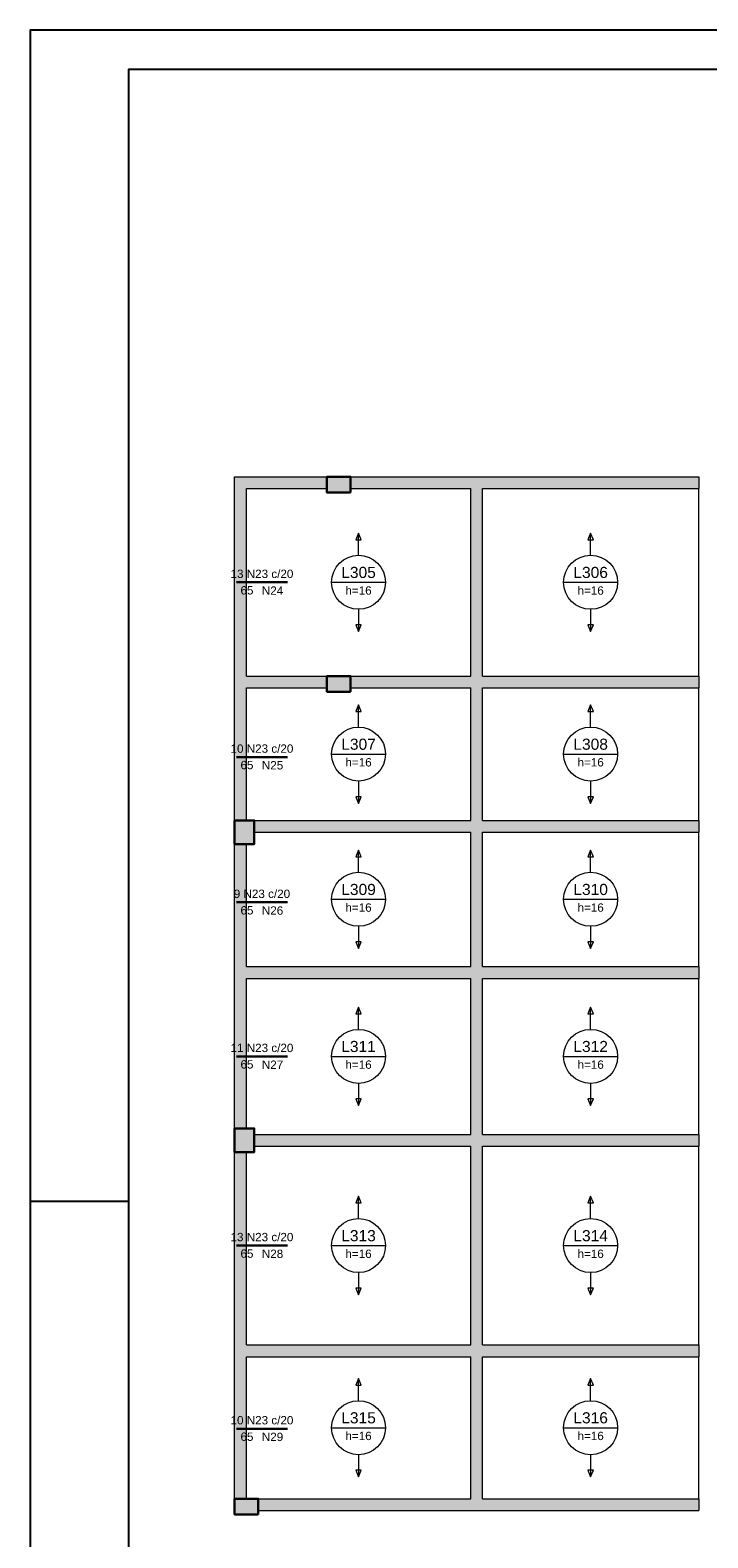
# Model space of a CAD drawing. Header units: millimetres. Extents: x 0 to 84.1, y 0 to 59.4.
# Tile 2 of 8: x 0 to 17.2, y 21.2 to 59.4. Entities that reach past the tile are written whole.
import ezdxf

# ---------------------------------------------------------------- set-up
doc = ezdxf.new("R2010")
doc.units = ezdxf.units.MM
doc.header["$MEASUREMENT"] = 0
doc.linetypes.add('NULL', pattern=[0])
for name, color, linetype, lineweight in [('Descrição da armadura', 7, 'Continuous', 0), ('DT-Armadura negativa', 4, 'Continuous', 30), ('DT-Hachura pilar em laje', 252, 'Continuous', 5), ('DT-Hachura viga em laje', 254, 'Continuous', 5), ('DT-Textos', 7, 'Continuous', 5), ('FO-Pilares', 4, 'Continuous', 30), ('FO-Vigas', 1, 'Continuous', 20), ('Textos armaduras', 7, 'Continuous', 0)]:
    doc.layers.add(name, color=color, linetype=linetype, lineweight=lineweight)
doc.layers.add('SEDUC_MARF', color=1, linetype='Continuous')
doc.layers.add('SEDUC_MARGG', color=7, linetype='Continuous')
doc.styles.add('Arial', font='txt')

msp = doc.modelspace()

# ---------------------------------------------------------------- hatches: boundary and pattern name
at = {"layer": 'DT-Hachura pilar em laje', "linetype": 'Continuous'}
for points in [[(8.133, 47.673), (8.133, 47.873), (8.133, 48.073), (7.833, 48.073), (7.533, 48.073), (7.533, 47.873), (7.533, 47.673), (7.833, 47.673)], [(8.133, 42.619), (8.133, 42.819), (8.133, 43.019), (7.833, 43.019), (7.533, 43.019), (7.533, 42.819), (7.533, 42.619), (7.833, 42.619)], [(5.189, 38.759), (5.439, 38.759), (5.689, 38.759), (5.689, 39.059), (5.689, 39.359), (5.439, 39.359), (5.189, 39.359), (5.189, 39.059)], [(5.189, 30.944), (5.439, 30.944), (5.689, 30.944), (5.689, 31.244), (5.689, 31.544), (5.439, 31.544), (5.189, 31.544), (5.189, 31.244)], [(5.789, 21.755), (5.789, 21.955), (5.789, 22.155), (5.489, 22.155), (5.189, 22.155), (5.189, 21.955), (5.189, 21.755), (5.489, 21.755)]]:
    msp.add_hatch(color=252, dxfattribs=at).paths.add_polyline_path(points)
at = {"layer": 'DT-Hachura viga em laje', "linetype": 'Continuous'}
for points in [[(7.533, 48.073), (7.533, 48.073), (5.189, 48.073), (5.489, 47.773), (7.533, 47.773), (7.533, 48.073)], [(5.489, 43.019), (5.489, 43.019), (5.489, 47.773), (5.189, 48.073), (5.189, 42.869), (5.339, 42.869), (5.489, 43.019)], [(11.332, 47.923), (11.332, 47.923), (11.332, 48.073), (8.133, 48.073), (8.133, 47.773), (11.182, 47.773), (11.332, 47.923)], [(11.482, 43.019), (11.482, 43.019), (11.482, 47.773), (11.332, 47.923), (11.182, 47.773), (11.182, 43.019), (11.332, 42.869), (11.482, 43.019)], [(16.972, 48.073), (16.972, 48.073), (11.332, 48.073), (11.332, 47.923), (11.482, 47.773), (16.972, 47.773), (16.972, 48.073)], [(5.489, 42.719), (5.489, 42.719), (5.339, 42.869), (5.189, 42.869), (5.189, 39.359), (5.489, 39.359), (5.489, 42.719)], [(7.533, 43.019), (7.533, 43.019), (5.489, 43.019), (5.339, 42.869), (5.489, 42.719), (7.533, 42.719), (7.533, 43.019)], [(11.332, 42.869), (11.332, 42.869), (11.182, 43.019), (8.133, 43.019), (8.133, 42.719), (11.182, 42.719), (11.332, 42.869)], [(11.482, 39.359), (11.482, 39.359), (11.482, 42.719), (11.332, 42.869), (11.182, 42.719), (11.182, 39.359), (11.332, 39.209), (11.482, 39.359)], [(16.972, 43.019), (16.972, 43.019), (11.482, 43.019), (11.332, 42.869), (11.482, 42.719), (16.972, 42.719), (16.972, 43.019)], [(11.332, 39.209), (11.332, 39.209), (11.182, 39.359), (5.689, 39.359), (5.689, 39.059), (11.182, 39.059), (11.332, 39.209)], [(11.482, 35.652), (11.482, 35.652), (11.482, 39.059), (11.332, 39.209), (11.182, 39.059), (11.182, 35.652), (11.332, 35.502), (11.482, 35.652)], [(16.972, 39.359), (16.972, 39.359), (11.482, 39.359), (11.332, 39.209), (11.482, 39.059), (16.972, 39.059), (16.972, 39.359)], [(5.489, 35.652), (5.489, 35.652), (5.489, 38.759), (5.189, 38.759), (5.189, 35.502), (5.339, 35.502), (5.489, 35.652)], [(11.332, 35.502), (11.332, 35.502), (11.182, 35.652), (5.489, 35.652), (5.339, 35.502), (5.489, 35.352), (11.182, 35.352), (11.332, 35.502)], [(16.972, 35.652), (16.972, 35.652), (11.482, 35.652), (11.332, 35.502), (11.482, 35.352), (16.972, 35.352), (16.972, 35.652)], [(5.489, 35.352), (5.489, 35.352), (5.339, 35.502), (5.189, 35.502), (5.189, 31.544), (5.489, 31.544), (5.489, 35.352)], [(11.482, 31.394), (11.482, 31.394), (11.482, 35.352), (11.332, 35.502), (11.182, 35.352), (11.182, 31.394), (11.332, 31.244), (11.482, 31.394)], [(11.332, 31.244), (11.332, 31.244), (11.182, 31.394), (5.689, 31.394), (5.689, 31.094), (11.182, 31.094), (11.332, 31.244)], [(16.972, 31.394), (16.972, 31.394), (11.482, 31.394), (11.332, 31.244), (11.482, 31.094), (16.972, 31.094), (16.972, 31.394)], [(11.482, 26.055), (11.482, 26.055), (11.482, 31.094), (11.332, 31.244), (11.182, 31.094), (11.182, 26.055), (11.332, 25.905), (11.482, 26.055)], [(5.489, 26.055), (5.489, 26.055), (5.489, 30.944), (5.189, 30.944), (5.189, 25.905), (5.339, 25.905), (5.489, 26.055)], [(11.332, 25.905), (11.332, 25.905), (11.182, 26.055), (5.489, 26.055), (5.339, 25.905), (5.489, 25.755), (11.182, 25.755), (11.332, 25.905)], [(16.972, 26.055), (16.972, 26.055), (11.482, 26.055), (11.332, 25.905), (11.482, 25.755), (16.972, 25.755), (16.972, 26.055)], [(5.489, 25.755), (5.489, 25.755), (5.339, 25.905), (5.189, 25.905), (5.189, 22.155), (5.489, 22.155), (5.489, 25.755)], [(11.482, 22.155), (11.482, 22.155), (11.482, 25.755), (11.332, 25.905), (11.182, 25.755), (11.182, 22.155), (11.332, 22.005), (11.482, 22.155)], [(11.332, 22.005), (11.332, 22.005), (11.182, 22.155), (5.789, 22.155), (5.789, 21.855), (11.332, 21.855), (11.332, 22.005)], [(16.972, 22.155), (16.972, 22.155), (11.482, 22.155), (11.332, 22.005), (11.332, 21.855), (16.972, 21.855), (16.972, 22.155)]]:
    msp.add_hatch(color=254, dxfattribs=at).paths.add_polyline_path(points)

# ---------------------------------------------------------------- linework, layer by layer
at = {"layer": 'DT-Armadura negativa'}
for points in [[(5.239, 45.396), (6.53, 45.396)], [(5.239, 40.964), (6.53, 40.964)], [(5.239, 37.281), (6.53, 37.281)], [(5.239, 33.373), (6.53, 33.373)], [(5.239, 28.575), (6.53, 28.575)], [(5.239, 23.93), (6.53, 23.93)]]:
    msp.add_lwpolyline(points, dxfattribs=at)
at = {"layer": 'DT-Textos'}
for p, q in [((8.336, 46.646), (8.265, 46.477)), ((8.265, 46.477), (8.406, 46.477)), ((8.406, 46.477), (8.336, 46.646)), ((14.227, 46.646), (14.157, 46.477)), ((14.157, 46.477), (14.298, 46.477)), ((14.298, 46.477), (14.227, 46.646)), ((7.65, 45.396), (9.021, 45.396)), ((13.542, 45.396), (14.913, 45.396)), ((8.406, 44.316), (8.265, 44.316)), ((8.265, 44.316), (8.336, 44.146)), ((8.336, 44.146), (8.406, 44.316)), ((14.298, 44.316), (14.157, 44.316)), ((14.157, 44.316), (14.227, 44.146)), ((14.227, 44.146), (14.298, 44.316)), ((8.336, 42.29), (8.265, 42.12)), ((8.265, 42.12), (8.406, 42.12)), ((8.406, 42.12), (8.336, 42.29)), ((14.227, 42.29), (14.157, 42.12)), ((14.157, 42.12), (14.298, 42.12)), ((14.298, 42.12), (14.227, 42.29)), ((7.65, 41.039), (9.021, 41.039)), ((13.542, 41.039), (14.913, 41.039)), ((8.406, 39.959), (8.265, 39.959)), ((8.265, 39.959), (8.336, 39.789)), ((8.336, 39.789), (8.406, 39.959)), ((14.298, 39.959), (14.157, 39.959)), ((14.157, 39.959), (14.227, 39.789)), ((14.227, 39.789), (14.298, 39.959)), ((8.336, 38.606), (8.265, 38.437)), ((8.265, 38.437), (8.406, 38.437)), ((8.406, 38.437), (8.336, 38.606)), ((14.227, 38.606), (14.157, 38.437)), ((14.157, 38.437), (14.298, 38.437)), ((14.298, 38.437), (14.227, 38.606)), ((7.65, 37.356), (9.021, 37.356)), ((13.542, 37.356), (14.913, 37.356)), ((8.406, 36.275), (8.265, 36.275)), ((8.265, 36.275), (8.336, 36.106)), ((8.336, 36.106), (8.406, 36.275)), ((14.298, 36.275), (14.157, 36.275)), ((14.157, 36.275), (14.227, 36.106)), ((14.227, 36.106), (14.298, 36.275)), ((8.336, 34.623), (8.265, 34.454)), ((8.265, 34.454), (8.406, 34.454)), ((8.406, 34.454), (8.336, 34.623)), ((14.227, 34.623), (14.157, 34.454)), ((14.157, 34.454), (14.298, 34.454)), ((14.298, 34.454), (14.227, 34.623)), ((7.65, 33.373), (9.021, 33.373)), ((13.542, 33.373), (14.913, 33.373)), ((8.406, 32.292), (8.265, 32.292)), ((8.265, 32.292), (8.336, 32.123)), ((8.336, 32.123), (8.406, 32.292)), ((14.298, 32.292), (14.157, 32.292)), ((14.157, 32.292), (14.227, 32.123)), ((14.227, 32.123), (14.298, 32.292)), ((8.336, 29.825), (8.265, 29.655)), ((8.265, 29.655), (8.406, 29.655)), ((8.406, 29.655), (8.336, 29.825)), ((14.227, 29.825), (14.157, 29.655)), ((14.157, 29.655), (14.298, 29.655)), ((14.298, 29.655), (14.227, 29.825)), ((7.65, 28.575), (9.021, 28.575)), ((13.542, 28.575), (14.913, 28.575)), ((8.406, 27.494), (8.265, 27.494)), ((8.265, 27.494), (8.336, 27.324)), ((8.336, 27.324), (8.406, 27.494)), ((14.298, 27.494), (14.157, 27.494)), ((14.157, 27.494), (14.227, 27.324)), ((14.227, 27.324), (14.298, 27.494)), ((8.336, 25.206), (8.265, 25.036)), ((8.265, 25.036), (8.406, 25.036)), ((8.406, 25.036), (8.336, 25.206)), ((14.227, 25.206), (14.157, 25.036)), ((14.157, 25.036), (14.298, 25.036)), ((14.298, 25.036), (14.227, 25.206)), ((7.65, 23.955), (9.021, 23.955)), ((13.542, 23.955), (14.913, 23.955)), ((8.406, 22.875), (8.265, 22.875)), ((8.265, 22.875), (8.336, 22.705)), ((8.336, 22.705), (8.406, 22.875)), ((14.298, 22.875), (14.157, 22.875)), ((14.157, 22.875), (14.227, 22.705)), ((14.227, 22.705), (14.298, 22.875))]:
    msp.add_line(p, q, dxfattribs=at)
for points in [[(8.336, 46.082), (8.336, 46.646)], [(14.227, 46.082), (14.227, 46.646)], [(8.336, 44.711), (8.336, 44.146)], [(14.227, 44.711), (14.227, 44.146)], [(8.336, 41.725), (8.336, 42.29)], [(14.227, 41.725), (14.227, 42.29)], [(8.336, 40.354), (8.336, 39.789)], [(14.227, 40.354), (14.227, 39.789)], [(8.336, 38.041), (8.336, 38.606)], [(14.227, 38.041), (14.227, 38.606)], [(8.336, 36.67), (8.336, 36.106)], [(14.227, 36.67), (14.227, 36.106)], [(8.336, 34.058), (8.336, 34.623)], [(14.227, 34.058), (14.227, 34.623)], [(8.336, 32.688), (8.336, 32.123)], [(14.227, 32.688), (14.227, 32.123)], [(8.336, 29.26), (8.336, 29.825)], [(14.227, 29.26), (14.227, 29.825)], [(8.336, 27.889), (8.336, 27.324)], [(14.227, 27.889), (14.227, 27.324)], [(8.336, 24.641), (8.336, 25.206)], [(14.227, 24.641), (14.227, 25.206)], [(8.336, 23.27), (8.336, 22.705)], [(14.227, 23.27), (14.227, 22.705)]]:
    msp.add_lwpolyline(points, dxfattribs=at)
for centre in [(8.336, 45.396), (14.227, 45.396), (8.336, 41.039), (14.227, 41.039), (8.336, 37.356), (14.227, 37.356), (8.336, 33.373), (14.227, 33.373), (8.336, 28.575), (14.227, 28.575), (8.336, 23.955), (14.227, 23.955)]:
    msp.add_circle(centre, 0.685, dxfattribs=at)
at = {"layer": 'FO-Pilares'}
for points in [[(8.133, 47.673), (8.133, 47.873), (8.133, 48.073), (7.833, 48.073), (7.533, 48.073), (7.533, 47.873), (7.533, 47.673), (7.833, 47.673), (8.133, 47.673)], [(8.133, 42.619), (8.133, 42.819), (8.133, 43.019), (7.833, 43.019), (7.533, 43.019), (7.533, 42.819), (7.533, 42.619), (7.833, 42.619), (8.133, 42.619)], [(5.189, 38.759), (5.439, 38.759), (5.689, 38.759), (5.689, 39.059), (5.689, 39.359), (5.439, 39.359), (5.189, 39.359), (5.189, 39.059), (5.189, 38.759)], [(5.189, 30.944), (5.439, 30.944), (5.689, 30.944), (5.689, 31.244), (5.689, 31.544), (5.439, 31.544), (5.189, 31.544), (5.189, 31.244), (5.189, 30.944)], [(5.789, 21.755), (5.789, 21.955), (5.789, 22.155), (5.489, 22.155), (5.189, 22.155), (5.189, 21.955), (5.189, 21.755), (5.489, 21.755), (5.789, 21.755)]]:
    msp.add_lwpolyline(points, close=True, dxfattribs=at)
at = {"layer": 'FO-Vigas'}
for p, q in [((5.189, 48.073), (7.533, 48.073)), ((5.189, 42.869), (5.189, 48.073)), ((8.133, 48.073), (11.332, 48.073)), ((11.332, 48.073), (16.972, 48.073)), ((16.972, 48.073), (16.972, 47.773)), ((5.489, 47.773), (7.533, 47.773)), ((5.489, 43.019), (5.489, 47.773)), ((8.133, 47.773), (11.182, 47.773)), ((11.182, 43.019), (11.182, 47.773)), ((11.482, 43.019), (11.482, 47.773)), ((11.482, 47.773), (16.972, 47.773)), ((16.972, 43.019), (16.972, 47.773)), ((5.189, 39.359), (5.189, 42.869)), ((5.489, 43.019), (7.533, 43.019)), ((8.133, 43.019), (11.182, 43.019)), ((11.482, 43.019), (16.972, 43.019)), ((16.972, 43.019), (16.972, 42.719)), ((5.489, 42.719), (7.533, 42.719)), ((5.489, 39.359), (5.489, 42.719)), ((8.133, 42.719), (11.182, 42.719)), ((11.182, 39.359), (11.182, 42.719)), ((11.482, 42.719), (16.972, 42.719)), ((11.482, 39.359), (11.482, 42.719)), ((16.972, 39.359), (16.972, 42.719)), ((5.689, 39.359), (11.182, 39.359)), ((5.689, 39.059), (11.182, 39.059)), ((11.182, 35.652), (11.182, 39.059)), ((11.482, 39.359), (16.972, 39.359)), ((11.482, 39.059), (16.972, 39.059)), ((11.482, 35.652), (11.482, 39.059)), ((16.972, 39.359), (16.972, 39.059)), ((16.972, 35.652), (16.972, 39.059)), ((5.189, 35.502), (5.189, 38.759)), ((5.489, 35.652), (5.489, 38.759)), ((5.489, 35.652), (11.182, 35.652)), ((11.482, 35.652), (16.972, 35.652)), ((16.972, 35.652), (16.972, 35.352)), ((5.189, 31.544), (5.189, 35.502)), ((5.489, 35.352), (11.182, 35.352)), ((5.489, 31.544), (5.489, 35.352)), ((11.182, 31.394), (11.182, 35.352)), ((11.482, 35.352), (16.972, 35.352)), ((11.482, 31.394), (11.482, 35.352)), ((16.972, 31.394), (16.972, 35.352)), ((5.689, 31.394), (11.182, 31.394)), ((11.482, 31.394), (16.972, 31.394)), ((16.972, 31.394), (16.972, 31.094)), ((5.689, 31.094), (11.182, 31.094)), ((11.182, 26.055), (11.182, 31.094)), ((11.482, 31.094), (16.972, 31.094)), ((11.482, 26.055), (11.482, 31.094)), ((16.972, 26.055), (16.972, 31.094)), ((5.189, 25.905), (5.189, 30.944)), ((5.489, 26.055), (5.489, 30.944)), ((5.489, 26.055), (11.182, 26.055)), ((11.482, 26.055), (16.972, 26.055)), ((16.972, 26.055), (16.972, 25.755)), ((5.189, 22.155), (5.189, 25.905)), ((5.489, 25.755), (11.182, 25.755)), ((5.489, 22.155), (5.489, 25.755)), ((11.182, 22.155), (11.182, 25.755)), ((11.482, 25.755), (16.972, 25.755)), ((11.482, 22.155), (11.482, 25.755)), ((16.972, 22.155), (16.972, 25.755)), ((5.789, 22.155), (11.182, 22.155)), ((5.789, 21.855), (11.332, 21.855)), ((11.332, 21.855), (16.972, 21.855)), ((11.482, 22.155), (16.972, 22.155)), ((16.972, 22.155), (16.972, 21.855))]:
    msp.add_line(p, q, dxfattribs=at)
at = {"layer": 'SEDUC_MARF'}
msp.add_line((0, 29.7), (2.5, 29.7), dxfattribs=at)
msp.add_lwpolyline([(84.1, 59.4), (0, 59.4), (0, 0), (84.1, 0)], close=True, dxfattribs=at)
at = {"layer": 'SEDUC_MARGG'}
msp.add_lwpolyline([(2.5, 1), (83.1, 1), (83.1, 58.4), (2.5, 58.4)], close=True, dxfattribs=at)

# ---------------------------------------------------------------- texts
at = {"layer": 'Descrição da armadura', "linetype": 'NULL', "char_height": 0.2118, "line_spacing_factor": 0.9, "style": 'Arial'}
for s, insert, width, attachment_point in [('13 N23 c/20', (5.884, 45.502), 3.1277, 8), ('N24', (6.424, 45.079), 1.06399, 9), ('10 N23 c/20', (5.884, 41.07), 3.1277, 8), ('N25', (6.424, 40.647), 1.06399, 9), ('9 N23 c/20', (5.884, 37.387), 2.80513, 8), ('N26', (6.424, 36.963), 1.06399, 9), ('11 N23 c/20', (5.884, 33.479), 3.1277, 8), ('N27', (6.424, 33.055), 1.06399, 9), ('13 N23 c/20', (5.884, 28.681), 3.1277, 8), ('N28', (6.424, 28.257), 1.06399, 9), ('10 N23 c/20', (5.884, 24.036), 3.1277, 8), ('N29', (6.424, 23.613), 1.06399, 9)]:
    msp.add_mtext(s, dxfattribs=dict(at, insert=insert, width=width, attachment_point=attachment_point))
at = {"layer": 'DT-Textos', "linetype": 'NULL', "attachment_point": 8, "line_spacing_factor": 0.798, "style": 'Arial'}
for s, insert, char_height, width in [('L305', (8.336, 45.502), 0.2824, 1.7352), ('L306', (14.227, 45.502), 0.2824, 1.7352), ('h=16', (8.336, 45.079), 0.2118, 1.30642), ('h=16', (14.227, 45.079), 0.2118, 1.30642), ('L307', (8.336, 41.145), 0.2824, 1.7352), ('L308', (14.227, 41.145), 0.2824, 1.7352), ('h=16', (8.336, 40.722), 0.2118, 1.30642), ('h=16', (14.227, 40.722), 0.2118, 1.30642), ('L309', (8.336, 37.461), 0.2824, 1.7352), ('L310', (14.227, 37.461), 0.2824, 1.7352), ('h=16', (8.336, 37.038), 0.2118, 1.30642), ('h=16', (14.227, 37.038), 0.2118, 1.30642), ('L311', (8.336, 33.479), 0.2824, 1.7352), ('L312', (14.227, 33.479), 0.2824, 1.7352), ('h=16', (8.336, 33.055), 0.2118, 1.30642), ('h=16', (14.227, 33.055), 0.2118, 1.30642), ('L313', (8.336, 28.68), 0.2824, 1.7352), ('L314', (14.227, 28.68), 0.2824, 1.7352), ('h=16', (8.336, 28.257), 0.2118, 1.30642), ('h=16', (14.227, 28.257), 0.2118, 1.30642), ('L315', (8.336, 24.061), 0.2824, 1.7352), ('L316', (14.227, 24.061), 0.2824, 1.7352), ('h=16', (8.336, 23.638), 0.2118, 1.30642), ('h=16', (14.227, 23.638), 0.2118, 1.30642)]:
    msp.add_mtext(s, dxfattribs=dict(at, insert=insert, char_height=char_height, width=width))
at = {"layer": 'Textos armaduras', "linetype": 'NULL', "char_height": 0.2118, "width": 1.04514, "attachment_point": 1, "line_spacing_factor": 0.9, "style": 'Arial'}
for insert in [(5.339, 45.299), (5.339, 40.867), (5.339, 37.183), (5.339, 33.276), (5.339, 28.477), (5.339, 23.833)]:
    msp.add_mtext('65', dxfattribs=dict(at, insert=insert))

doc.saveas('drawing.dxf')
